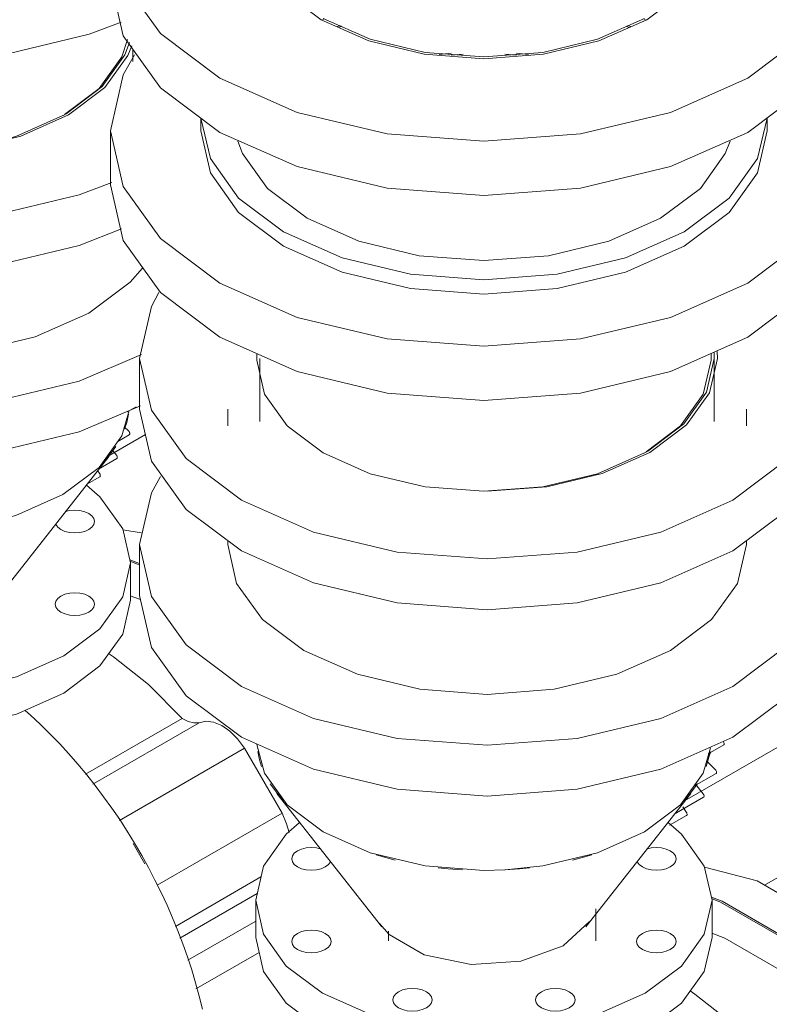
# Model space of a CAD drawing. Header units: metres. Extents: x -54598 to 1827199, y -329446 to -256744.
# Tile 238 of 256: x 197782 to 198143, y -304614 to -304140. Entities that reach past the tile are written whole.
import ezdxf

# ---------------------------------------------------------------- set-up
doc = ezdxf.new("R2010")
doc.units = ezdxf.units.M
for name, color, linetype, lineweight in [('A-GENM', 13, 'Continuous', 20), ('M-EQPM', 7, 'Continuous', 20), ('P-PIPE', 7, 'Continuous', 20)]:
    doc.layers.add(name, color=color, linetype=linetype, lineweight=lineweight)

# ---------------------------------------------------------------- blocks, each defined once
blk = doc.blocks.new('ìáß_ß_Stratos_GIGA_Wilo - Stratos GIGA 100_3-33_22-669461-aks33')
at = {"layer": 'A-GENM', "color": 1}
blk.add_polyline3d([(20235.65, -9578.73, 0), (20237.94, -9580.26, 0), (20254.95, -9593.62, 0), (20271.17, -9609.97, 0)], dxfattribs=at)
at = {"layer": 'M-EQPM', "color": 1}
for p, q in [((20397.71, -9454.89), (20271.56, -9527.72)), ((20062.26, -9516.51), (20061.31, -9517.83)), ((20026.23, -9534.97), (20026.23, -9552.94)), ((20246.23, -9552.94), (20246.23, -9534.97)), ((20190.23, -9554.59), (20190.23, -9539.07)), ((20090.23, -9549.86), (20090.23, -9554.59))]:
    blk.add_line(p, q, dxfattribs=at)
for points in [[(20214.02, -9579.88, 0), (20231.5, -9566.73, 0), (20242.49, -9551.41, 0), (20246.23, -9534.97, 0), (20242.49, -9518.54, 0), (20231.5, -9503.22, 0), (20225.01, -9497.48, 0)], [(20047.24, -9497.66, 0), (20040.97, -9503.22, 0), (20029.98, -9518.54, 0), (20026.23, -9534.97, 0), (20029.98, -9551.41, 0), (20040.97, -9566.73, 0), (20058.45, -9579.88, 0), (20081.23, -9589.97, 0), (20107.76, -9596.32, 0), (20136.23, -9598.48, 0), (20164.7, -9596.32, 0), (20191.23, -9589.97, 0), (20214.02, -9579.88, 0)], [(20044.86, -9512.35, 0), (20046.37, -9511.21, 0), (20048.34, -9510.34, 0), (20050.63, -9509.79, 0), (20053.09, -9509.6, 0), (20055.54, -9509.79, 0), (20057.84, -9510.34, 0)], [(20214.73, -9510.31, 0), (20216.92, -9509.79, 0), (20219.38, -9509.6, 0), (20221.84, -9509.79, 0), (20224.13, -9510.34, 0), (20226.1, -9511.21, 0), (20227.61, -9512.35, 0), (20228.56, -9513.67, 0), (20228.88, -9515.09, 0), (20228.56, -9516.51, 0), (20227.61, -9517.83, 0)], [(20061.31, -9517.83, 0), (20059.8, -9518.97, 0), (20057.84, -9519.84, 0), (20055.54, -9520.39, 0), (20053.09, -9520.57, 0), (20050.63, -9520.39, 0), (20048.34, -9519.84, 0), (20046.37, -9518.97, 0), (20044.86, -9517.83, 0), (20043.91, -9516.51, 0), (20043.59, -9515.09, 0), (20043.91, -9513.67, 0), (20044.86, -9512.35, 0)], [(20227.61, -9517.83, 0), (20226.1, -9518.97, 0), (20224.13, -9519.84, 0), (20221.84, -9520.39, 0), (20219.38, -9520.57, 0), (20216.92, -9520.39, 0), (20214.63, -9519.84, 0), (20212.67, -9518.97, 0), (20211.16, -9517.83, 0), (20210.21, -9516.51, 0)], [(20242.56, -9519.05, 0), (20268.04, -9525.69, 0), (20298.23, -9543.12, 0), (20327.2, -9569.66, 0), (20352.59, -9603.17, 0), (20372.36, -9640.93, 0), (20384.9, -9679.88, 0), (20389.2, -9716.87, 0)], [(20371.52, -9727.08, 0), (20367.23, -9690.09, 0), (20354.69, -9651.14, 0), (20334.92, -9613.38, 0), (20309.52, -9579.87, 0), (20280.55, -9553.33, 0), (20250.36, -9535.9, 0), (20245.89, -9534.17, 0)], [(20371.52, -9727.08, 0), (20367.23, -9690.09, 0), (20354.69, -9651.14, 0), (20334.92, -9613.38, 0), (20309.52, -9579.87, 0), (20280.55, -9553.33, 0), (20250.36, -9535.9, 0), (20245.89, -9534.17, 0)], [(20245.96, -9533.54, 0), (20251.07, -9535.49, 0), (20281.26, -9552.92, 0), (20310.23, -9579.46, 0), (20335.62, -9612.97, 0), (20355.39, -9650.73, 0), (20367.93, -9689.68, 0), (20372.23, -9726.67, 0)], [(20044.86, -9552.12, 0), (20046.37, -9550.98, 0), (20048.34, -9550.11, 0), (20050.63, -9549.56, 0), (20053.09, -9549.37, 0), (20055.54, -9549.56, 0), (20057.84, -9550.11, 0), (20059.8, -9550.98, 0), (20061.31, -9552.12, 0), (20062.26, -9553.44, 0), (20062.59, -9554.86, 0), (20062.26, -9556.28, 0), (20061.31, -9557.6, 0)], [(20211.16, -9552.12, 0), (20212.67, -9550.98, 0), (20214.63, -9550.11, 0), (20216.92, -9549.56, 0), (20219.38, -9549.37, 0), (20221.84, -9549.56, 0), (20224.13, -9550.11, 0), (20226.1, -9550.98, 0), (20227.61, -9552.12, 0), (20228.56, -9553.44, 0), (20228.88, -9554.86, 0), (20228.56, -9556.28, 0), (20227.61, -9557.6, 0)], [(20214.02, -9597.84, 0), (20191.23, -9607.94, 0), (20164.7, -9614.28, 0), (20136.23, -9616.45, 0), (20107.76, -9614.28, 0), (20081.23, -9607.94, 0), (20058.45, -9597.84, 0), (20040.97, -9584.69, 0), (20029.98, -9569.37, 0), (20026.23, -9552.94, 0)], [(20048.11, -9559.53, 0), (20046.37, -9558.74, 0), (20044.86, -9557.6, 0), (20043.91, -9556.28, 0), (20043.59, -9554.86, 0), (20043.91, -9553.44, 0), (20044.86, -9552.12, 0)], [(20227.61, -9557.6, 0), (20226.1, -9558.74, 0), (20224.13, -9559.61, 0), (20221.84, -9560.16, 0), (20219.38, -9560.34, 0), (20216.92, -9560.16, 0), (20214.63, -9559.61, 0), (20212.67, -9558.74, 0), (20211.16, -9557.6, 0), (20210.21, -9556.28, 0), (20209.88, -9554.86, 0), (20210.21, -9553.44, 0), (20211.16, -9552.12, 0)], [(20246.23, -9552.94, 0), (20242.49, -9569.37, 0), (20231.5, -9584.69, 0), (20214.02, -9597.84, 0)], [(20357.38, -9718.91, 0), (20353.66, -9686.86, 0), (20342.79, -9653.1, 0), (20325.65, -9620.38, 0), (20303.64, -9591.33, 0), (20278.54, -9568.33, 0), (20252.38, -9553.22, 0), (20246.09, -9550.9, 0)], [(20061.31, -9557.6, 0), (20059.8, -9558.74, 0), (20057.84, -9559.61, 0), (20055.54, -9560.16, 0), (20053.09, -9560.34, 0), (20050.63, -9560.16, 0), (20048.34, -9559.61, 0)], [(20106.54, -9587.73, 0), (20104.25, -9588.28, 0), (20101.79, -9588.47, 0), (20099.33, -9588.28, 0), (20097.04, -9587.73, 0), (20095.08, -9586.86, 0), (20093.57, -9585.72, 0), (20092.62, -9584.4, 0), (20092.29, -9582.98, 0), (20092.62, -9581.56, 0), (20093.57, -9580.24, 0), (20095.08, -9579.1, 0), (20097.04, -9578.23, 0)], [(20097.04, -9578.23, 0), (20099.33, -9577.68, 0), (20101.79, -9577.5, 0), (20104.25, -9577.68, 0), (20106.54, -9578.23, 0), (20108.51, -9579.1, 0), (20110.02, -9580.24, 0), (20110.97, -9581.56, 0), (20111.29, -9582.98, 0), (20110.97, -9584.4, 0), (20110.02, -9585.72, 0), (20108.51, -9586.86, 0), (20106.54, -9587.73, 0)], [(20175.43, -9587.73, 0), (20173.13, -9588.28, 0), (20170.68, -9588.47, 0), (20168.22, -9588.28, 0), (20165.93, -9587.73, 0), (20163.96, -9586.86, 0), (20162.45, -9585.72, 0), (20161.5, -9584.4, 0), (20161.18, -9582.98, 0), (20161.5, -9581.56, 0), (20162.45, -9580.24, 0), (20163.96, -9579.1, 0), (20165.93, -9578.23, 0)], [(20165.93, -9578.23, 0), (20168.22, -9577.68, 0), (20170.68, -9577.5, 0), (20173.13, -9577.68, 0), (20175.43, -9578.23, 0), (20177.39, -9579.1, 0), (20178.9, -9580.24, 0), (20179.85, -9581.56, 0), (20180.18, -9582.98, 0), (20179.85, -9584.4, 0), (20178.9, -9585.72, 0), (20177.39, -9586.86, 0), (20175.43, -9587.73, 0)]]:
    blk.add_polyline3d(points, dxfattribs=at)
blk = doc.blocks.new('ADSK_СтальСварка_Переход_ГОСТ173781 - Исполнение 2-669462-aks33')
at = {"layer": 'P-PIPE', "color": 1}
for p, q in [((20036.51, -9483.52), (20087.06, -9547.85)), ((20185.41, -9547.85), (20235.95, -9483.52)), ((20187.2, -9545.27), (20174.42, -9557.02))]:
    blk.add_line(p, q, dxfattribs=at)
for points in [[(20027.22, -9463.33, 0), (20028.08, -9467.3, 0), (20029.11, -9470.5, 0)], [(20243.36, -9470.5, 0), (20244.39, -9467.3, 0), (20245.25, -9463.33, 0)], [(20033.24, -9478.87, 0), (20038.67, -9486.11, 0), (20039.87, -9487.43, 0)], [(20232.6, -9487.43, 0), (20233.8, -9486.11, 0), (20239.23, -9478.87, 0)], [(20084.24, -9513.04, 0), (20086.52, -9513.74, 0), (20093.47, -9515.61, 0)], [(20179, -9515.61, 0), (20185.95, -9513.74, 0), (20188.23, -9513.04, 0)], [(20114.23, -9519.34, 0), (20119.1, -9519.85, 0), (20125.97, -9520.35, 0)], [(20146.37, -9520.36, 0), (20153.36, -9519.85, 0), (20158.24, -9519.34, 0)], [(20174.42, -9557.02, 0), (20154.07, -9564.4, 0), (20130.19, -9565.95, 0), (20107.5, -9561.37, 0), (20090.51, -9551.56, 0), (20085.91, -9546.28, 0)]]:
    blk.add_polyline3d(points, dxfattribs=at)
blk = doc.blocks.new('Tecofi_DI6240_ Компенсатор металлический фланцевый - Компенсатор металлический фланцевый_DI 6240-V248-aks33')
at = {"layer": 'P-PIPE', "color": 10, "lineweight": 9}
for p, q in [((20028.29, -9273.78), (20028.29, -9304.23)), ((20247.29, -9304.23), (20247.29, -9273.78)), ((20012.79, -9298.27), (20012.79, -9306.31)), ((20262.79, -9306.31), (20262.79, -9298.27)), ((20213.78, -9319.29), (20215.22, -9318.48)), ((20012.79, -9361.72), (20012.79, -9363.59)), ((20262.79, -9363.59), (20262.79, -9361.72))]:
    blk.add_line(p, q, dxfattribs=at)
for points in [[(20215.22, -9318.48, 0), (20232.62, -9305.39, 0), (20243.56, -9290.14, 0), (20247.29, -9273.78, 0), (20247.19, -9271.08, 0)], [(20226.18, -9414.62, 0), (20200.29, -9426.09, 0), (20170.14, -9433.3, 0), (20137.79, -9435.76, 0), (20105.44, -9433.3, 0), (20075.29, -9426.09, 0), (20049.4, -9414.62, 0), (20029.54, -9399.68, 0), (20017.05, -9382.27, 0), (20012.79, -9363.59, 0)], [(20262.79, -9363.59, 0), (20258.53, -9382.27, 0), (20246.04, -9399.68, 0), (20226.18, -9414.62, 0)]]:
    blk.add_polyline3d(points, dxfattribs=at)
blk = doc.blocks.new('VM_Фланец_ГОСТ 332591 - VM_Фланец_ГОСТ 33259-2015 2-V249-aks33')
at = {"layer": 'P-PIPE'}
for p, q in [((19970.29, -9363.59), (19970.29, -9388.09)), ((20305.29, -9388.09), (20305.29, -9363.59))]:
    blk.add_line(p, q, dxfattribs=at)
for points in [[(19980.3, -9330.69, 0), (19976, -9338.56, 0), (19970.29, -9363.59, 0), (19976, -9388.62, 0), (19992.73, -9411.94, 0), (20019.35, -9431.97, 0), (20054.04, -9447.34, 0), (20094.44, -9457, 0), (20137.79, -9460.3, 0), (20181.14, -9457, 0), (20221.54, -9447.34, 0), (20256.23, -9431.97, 0)], [(20256.23, -9431.97, 0), (20282.85, -9411.94, 0), (20299.58, -9388.62, 0), (20305.29, -9363.59, 0), (20299.58, -9338.56, 0), (20295.28, -9330.69, 0)], [(20256.23, -9456.47, 0), (20221.54, -9471.84, 0), (20181.14, -9481.5, 0), (20137.79, -9484.79, 0), (20094.44, -9481.5, 0), (20054.04, -9471.84, 0), (20019.35, -9456.47, 0), (19992.73, -9436.44, 0), (19976, -9413.12, 0), (19970.29, -9388.09, 0)], [(20305.29, -9388.09, 0), (20299.58, -9413.12, 0), (20282.85, -9436.44, 0), (20256.23, -9456.47, 0)]]:
    blk.add_polyline3d(points, dxfattribs=at)
blk = doc.blocks.new('VM_Фланец_ГОСТ 332591 - VM_Фланец_ГОСТ 33259-2015 2-V250-aks33')
at = {"layer": 'P-PIPE'}
for p, q in [((19970.29, -9273.78), (19970.29, -9298.27)), ((20305.29, -9298.27), (20305.29, -9273.78))]:
    blk.add_line(p, q, dxfattribs=at)
for points in [[(20256.23, -9342.16, 0), (20282.85, -9322.13, 0), (20299.58, -9298.81, 0), (20305.29, -9273.78, 0), (20299.58, -9248.75, 0), (20294.7, -9239.97, 0)], [(19979.54, -9242.1, 0), (19976, -9248.75, 0), (19970.29, -9273.78, 0), (19976, -9298.81, 0), (19992.73, -9322.13, 0), (20019.35, -9342.16, 0), (20054.04, -9357.53, 0), (20094.44, -9367.19, 0), (20137.79, -9370.48, 0), (20181.14, -9367.19, 0), (20221.54, -9357.53, 0), (20256.23, -9342.16, 0)], [(20248.64, -9270.48, 0), (20248.79, -9273.78, 0), (20245.01, -9290.36, 0), (20233.92, -9305.82, 0), (20216.28, -9319.09, 0)], [(20256.23, -9366.65, 0), (20221.54, -9382.02, 0), (20181.14, -9391.68, 0), (20137.79, -9394.98, 0), (20094.44, -9391.68, 0), (20054.04, -9382.02, 0), (20019.35, -9366.65, 0), (19992.73, -9346.62, 0), (19976, -9323.3, 0), (19970.29, -9298.27, 0)], [(20305.29, -9298.27, 0), (20299.58, -9323.3, 0), (20282.85, -9346.62, 0), (20256.23, -9366.65, 0)], [(20216.28, -9319.09, 0), (20193.29, -9329.28, 0), (20166.52, -9335.68, 0), (20137.79, -9337.86, 0)]]:
    blk.add_polyline3d(points, dxfattribs=at)
blk = doc.blocks.new('Tecofi_CB4450_Клапан обратный межфланцевый - Клапан обратный двухстворчатый межфланцевый_CB 4450-669468-aks33')
at = {"layer": 'P-PIPE', "color": 1}
for p, q in [((19970.36, -9010.14), (19969.35, -9008.34)), ((19970.85, -9007.68), (19971.77, -9009.32)), ((19959.41, -9051.31), (19959.41, -9012.75)), ((19960.82, -9012.12), (19960.82, -9045.11)), ((19967.08, -9009.35), (19970.36, -9013.26)), ((19970.36, -9010.14), (19971.77, -9009.32)), ((19970.36, -9013.26), (19970.36, -9010.14)), ((19971.77, -9012.44), (19970.36, -9010.75)), ((19971.77, -9012.44), (19970.36, -9013.26)), ((19971.77, -9009.32), (19971.77, -9012.44)), ((19955.83, -9014.33), (19955.83, -9059.87)), ((20028.53, -9080.57), (20029.38, -9078.93)), ((20029.38, -9078.93), (20028.53, -9080.57)), ((20243.09, -9078.93), (20243.94, -9080.57)), ((20243.94, -9080.57), (20243.09, -9078.93)), ((19999.73, -9091.36), (19999.73, -9098.3)), ((20272.73, -9098.3), (20272.73, -9091.36)), ((20059.35, -9110.07), (20058.21, -9110.7)), ((20058.21, -9110.7), (20059.35, -9110.07)), ((20214.29, -9110.72), (20213.18, -9110.1)), ((20213.18, -9110.1), (20214.29, -9110.72)), ((20066.9, -9113.26), (20065.69, -9113.81)), ((20206.89, -9113.86), (20205.68, -9113.3)), ((19999.73, -9157.91), (19999.73, -9164.03)), ((20272.73, -9164.03), (20272.73, -9157.91))]:
    blk.add_line(p, q, dxfattribs=at)
for points in [[(19999.75, -9158.08, 0), (20004.39, -9177.48, 0), (20018.02, -9196.49, 0), (20039.71, -9212.81, 0), (20067.98, -9225.34, 0), (20100.91, -9233.21, 0), (20136.23, -9235.89, 0), (20171.56, -9233.21, 0), (20204.48, -9225.34, 0), (20232.75, -9212.81, 0)], [(20232.75, -9212.81, 0), (20254.45, -9196.49, 0), (20268.08, -9177.48, 0), (20272.72, -9158.08, 0)], [(20232.75, -9219.75, 0), (20204.48, -9232.28, 0), (20171.56, -9240.15, 0), (20136.23, -9242.84, 0), (20100.91, -9240.15, 0), (20067.98, -9232.28, 0), (20039.71, -9219.75, 0), (20018.02, -9203.43, 0), (20004.39, -9184.42, 0), (19999.73, -9164.03, 0)], [(20272.73, -9164.03, 0), (20268.08, -9184.42, 0), (20254.45, -9203.43, 0), (20232.75, -9219.75, 0)], [(20221.44, -9206.28, 0), (20196.48, -9217.34, 0), (20167.42, -9224.29, 0), (20136.23, -9226.66, 0), (20105.05, -9224.29, 0), (20075.98, -9217.34, 0), (20051.03, -9206.28, 0), (20031.88, -9191.87, 0), (20019.84, -9175.09, 0), (20017.57, -9169.15, 0)], [(20254.9, -9169.15, 0), (20252.63, -9175.09, 0), (20240.59, -9191.87, 0), (20221.44, -9206.28, 0)]]:
    blk.add_polyline3d(points, dxfattribs=at)
blk = doc.blocks.new('VM_Фланец_ГОСТ 332591 - VM_Фланец_ГОСТ 33259-2015-669472-aks33')
at = {"layer": 'P-PIPE'}
for p, q in [((19956.23, -9065.23), (19956.23, -9091.36)), ((20316.23, -9091.36), (20316.23, -9065.23)), ((20028.91, -9075), (20027.6, -9078.22)), ((20244.87, -9078.22), (20243.56, -9075))]:
    blk.add_line(p, q, dxfattribs=at)
for points in [[(19983.34, -9010.39, 0), (19980.35, -9013.27, 0), (19962.37, -9038.33, 0), (19956.23, -9065.23, 0), (19962.37, -9092.13, 0), (19980.35, -9117.19, 0), (20008.96, -9138.72, 0), (20046.23, -9155.23, 0), (20089.65, -9165.61, 0), (20136.23, -9169.15, 0), (20182.82, -9165.61, 0), (20226.23, -9155.23, 0), (20263.51, -9138.72, 0)], [(20263.51, -9138.72, 0), (20292.12, -9117.19, 0), (20310.1, -9092.13, 0), (20316.23, -9065.23, 0), (20310.1, -9038.33, 0), (20292.12, -9013.27, 0), (20289.12, -9010.38, 0)], [(20214.72, -9110.55, 0), (20191.73, -9120.73, 0), (20164.96, -9127.13, 0), (20136.23, -9129.32, 0), (20107.51, -9127.13, 0), (20080.73, -9120.73, 0), (20057.75, -9110.55, 0), (20040.11, -9097.27, 0), (20029.02, -9081.82, 0), (20025.23, -9065.23, 0), (20025.84, -9058.6, 0)], [(20246.63, -9058.6, 0), (20247.23, -9065.23, 0), (20243.45, -9081.82, 0), (20232.36, -9097.27, 0), (20214.72, -9110.55, 0)], [(20263.51, -9164.84, 0), (20226.23, -9181.36, 0), (20182.82, -9191.74, 0), (20136.23, -9195.28, 0), (20089.65, -9191.74, 0), (20046.23, -9181.36, 0), (20008.96, -9164.84, 0), (19980.35, -9143.32, 0), (19962.37, -9118.26, 0), (19956.23, -9091.36, 0)], [(20316.23, -9091.36, 0), (20310.1, -9118.26, 0), (20292.12, -9143.32, 0), (20263.51, -9164.84, 0)]]:
    blk.add_polyline3d(points, dxfattribs=at)
blk = doc.blocks.new('VM_Фланец_ГОСТ 332591 - VM_Фланец_ГОСТ 33259-2015-V251-aks33')
at = {"layer": 'P-PIPE'}
for p, q in [((20066.51, -9114.17), (20067.71, -9113.62)), ((20204.86, -9113.67), (20206.08, -9114.22)), ((20120.43, -9126.73), (20114.73, -9127.29)), ((20157.74, -9127.29), (20152.03, -9126.73)), ((19956.23, -9164.03), (19956.23, -9190.15)), ((20316.23, -9190.15), (20316.23, -9164.03))]:
    blk.add_line(p, q, dxfattribs=at)
for points in [[(19967.8, -9127.4, 0), (19962.37, -9137.13, 0), (19956.23, -9164.03, 0), (19962.37, -9190.92, 0), (19980.35, -9215.99, 0), (20008.96, -9237.51, 0), (20046.23, -9254.03, 0), (20089.65, -9264.41, 0), (20136.23, -9267.95, 0), (20182.82, -9264.41, 0), (20226.23, -9254.03, 0), (20263.51, -9237.51, 0)], [(20263.51, -9237.51, 0), (20292.12, -9215.99, 0), (20310.1, -9190.92, 0), (20316.23, -9164.03, 0), (20310.1, -9137.13, 0), (20304.67, -9127.4, 0)], [(20263.51, -9263.64, 0), (20226.23, -9280.15, 0), (20182.82, -9290.54, 0), (20136.23, -9294.08, 0), (20089.65, -9290.54, 0), (20046.23, -9280.15, 0), (20008.96, -9263.64, 0), (19980.35, -9242.12, 0), (19962.37, -9217.05, 0), (19956.23, -9190.15, 0)], [(20316.23, -9190.15, 0), (20310.1, -9217.05, 0), (20292.12, -9242.12, 0), (20263.51, -9263.64, 0)]]:
    blk.add_polyline3d(points, dxfattribs=at)
blk = doc.blocks.new('ìáß_ß_Stratos_GIGA_Wilo - Stratos GIGA 100_3-33_22-V258-aks33')
at = {"layer": 'A-GENM', "color": 1}
for p, q in [((19944.23, -9474.25), (19990.84, -9447.34)), ((19998.98, -9449.51), (19947.79, -9479.07)), ((19960.61, -9496.49), (20020.85, -9461.71)), ((20020.85, -9461.71), (20038.93, -9493.02)), ((20038.93, -9493.02), (19978.67, -9527.81)), ((19987.55, -9547.59), (20028.79, -9523.78)), ((19989.63, -9553.32), (20026.97, -9531.77)), ((20026.23, -9545.05), (19993.49, -9563.96)), ((19997.43, -9577.73), (20027.88, -9560.15))]:
    blk.add_line(p, q, dxfattribs=at)
for points in [[(19955.32, -9416.1, 0), (19957.62, -9417.62, 0), (19974.62, -9430.98, 0), (19990.84, -9447.34, 0)], [(20000.55, -9587.58, 0), (19999.01, -9581.23, 0), (19997.3, -9574.89, 0), (19995.41, -9568.56, 0), (19993.35, -9562.26, 0), (19991.13, -9555.99, 0), (19988.75, -9549.75, 0), (19986.21, -9543.55, 0), (19983.52, -9537.4, 0), (19980.68, -9531.3, 0), (19977.69, -9525.26, 0), (19974.56, -9519.28, 0), (19971.28, -9513.37, 0), (19967.88, -9507.54, 0), (19964.34, -9501.79, 0), (19960.67, -9496.13, 0), (19956.87, -9490.57, 0), (19952.95, -9485.1, 0), (19948.92, -9479.74, 0), (19944.77, -9474.5, 0), (19940.5, -9469.37, 0), (19936.13, -9464.37, 0), (19931.66, -9459.5, 0), (19927.07, -9454.77, 0), (19922.39, -9450.18, 0), (19917.61, -9445.74, 0), (19915.04, -9443.47, 0)], [(19990.84, -9447.34, 0), (19993.68, -9448.77, 0), (19996.43, -9449.51, 0), (19998.98, -9449.51, 0)], [(19998.98, -9449.51, 0), (20002.22, -9448.73, 0), (20005.91, -9449.17, 0), (20009.85, -9450.82, 0), (20013.8, -9453.57, 0), (20017.54, -9457.27, 0), (20020.85, -9461.71, 0)], [(20038.93, -9493.02, 0), (20041.13, -9498.12, 0), (20042.3, -9502.29, 0)], [(19967.22, -9507.72, 0), (19969.78, -9512.09, 0), (19972.79, -9517.39, 0)]]:
    blk.add_polyline3d(points, dxfattribs=at)
at = {"layer": 'M-EQPM', "color": 1}
for p, q in [((19962.24, -9356.42), (19970.99, -9357.82)), ((19970.04, -9373.26), (19965.56, -9371.54)), ((19970.04, -9373.26), (19965.56, -9371.54)), ((19965.64, -9370.91), (19970.28, -9372.67)), ((19965.91, -9390.3), (19965.91, -9372.34)), ((19970.76, -9390.07), (19965.77, -9388.27)), ((20232.96, -9487.14), (20289.39, -9454.56)), ((20244.39, -9464.44), (20251.85, -9460.13)), ((20244.75, -9466.09), (20245.47, -9463.74)), ((20243.74, -9468.03), (20247.85, -9472.13)), ((20237.47, -9480.09), (20248.16, -9473.92)), ((20238.2, -9479.07), (20241.95, -9483.73)), ((20227.92, -9493.58), (20242.13, -9485.37)), ((20232.19, -9490.06), (20233.88, -9492.67)), ((20225.74, -9498.88), (20233.94, -9494.15))]:
    blk.add_line(p, q, dxfattribs=at)
for points in [[(19766.91, -9335.02, 0), (19760.65, -9340.59, 0), (19749.66, -9355.9, 0), (19745.91, -9372.34, 0), (19749.66, -9388.78, 0), (19760.65, -9404.1, 0), (19778.13, -9417.25, 0), (19800.91, -9427.34, 0), (19827.44, -9433.69, 0), (19855.91, -9435.85, 0), (19884.38, -9433.69, 0), (19910.91, -9427.34, 0), (19933.69, -9417.25, 0)], [(19933.69, -9417.25, 0), (19951.17, -9404.1, 0), (19962.16, -9388.78, 0), (19965.91, -9372.34, 0), (19962.16, -9355.9, 0), (19951.17, -9340.59, 0), (19944.68, -9334.85, 0)], [(19934.4, -9347.68, 0), (19936.6, -9347.16, 0), (19939.06, -9346.97, 0), (19941.52, -9347.16, 0), (19943.81, -9347.71, 0), (19945.78, -9348.58, 0), (19947.29, -9349.71, 0), (19948.23, -9351.04, 0), (19948.56, -9352.46, 0), (19948.23, -9353.88, 0), (19947.29, -9355.2, 0)], [(19947.29, -9355.2, 0), (19945.78, -9356.34, 0), (19943.81, -9357.21, 0), (19941.52, -9357.75, 0), (19939.06, -9357.94, 0), (19936.6, -9357.75, 0), (19934.31, -9357.21, 0), (19932.34, -9356.34, 0), (19930.83, -9355.2, 0), (19929.88, -9353.88, 0)], [(19930.83, -9389.48, 0), (19932.34, -9388.35, 0), (19934.31, -9387.48, 0), (19936.6, -9386.93, 0), (19939.06, -9386.74, 0), (19941.52, -9386.93, 0), (19943.81, -9387.48, 0), (19945.78, -9388.35, 0), (19947.29, -9389.48, 0), (19948.23, -9390.81, 0), (19948.56, -9392.23, 0), (19948.23, -9393.65, 0), (19947.29, -9394.97, 0)], [(19933.69, -9435.21, 0), (19910.91, -9445.3, 0), (19884.38, -9451.65, 0), (19855.91, -9453.81, 0), (19827.44, -9451.65, 0), (19800.91, -9445.3, 0), (19778.13, -9435.21, 0), (19760.65, -9422.06, 0), (19749.66, -9406.74, 0), (19745.91, -9390.3, 0)], [(19947.29, -9394.97, 0), (19945.78, -9396.1, 0), (19943.81, -9396.98, 0), (19941.52, -9397.52, 0), (19939.06, -9397.71, 0), (19936.6, -9397.52, 0), (19934.31, -9396.98, 0), (19932.34, -9396.1, 0), (19930.83, -9394.97, 0), (19929.88, -9393.65, 0), (19929.56, -9392.23, 0), (19929.88, -9390.81, 0), (19930.83, -9389.48, 0)], [(19965.91, -9390.3, 0), (19962.16, -9406.74, 0), (19951.17, -9422.06, 0), (19933.69, -9435.21, 0)], [(20251.61, -9458.41, 0), (20251.8, -9458.66, 0), (20251.95, -9458.93, 0), (20252.05, -9459.22, 0), (20252.1, -9459.5, 0), (20252.09, -9459.75, 0), (20252.02, -9459.95, 0), (20251.9, -9460.1, 0)], [(20247.85, -9472.13, 0), (20248.04, -9472.36, 0), (20248.21, -9472.63, 0), (20248.33, -9472.91, 0), (20248.39, -9473.19, 0), (20248.4, -9473.45, 0), (20248.36, -9473.68, 0), (20248.25, -9473.84, 0), (20248.1, -9473.95, 0)], [(20241.95, -9483.73, 0), (20242.13, -9483.99, 0), (20242.26, -9484.27, 0), (20242.35, -9484.56, 0), (20242.37, -9484.83, 0), (20242.35, -9485.06, 0), (20242.26, -9485.25, 0), (20242.13, -9485.37, 0)], [(20233.88, -9492.67, 0), (20234.03, -9492.95, 0), (20234.14, -9493.24, 0), (20234.18, -9493.51, 0), (20234.17, -9493.76, 0), (20234.11, -9493.97, 0), (20233.99, -9494.11, 0)]]:
    blk.add_polyline3d(points, dxfattribs=at)
blk = doc.blocks.new('ADSK_СтальСварка_Переход_ГОСТ173781 - Исполнение 2-V259-aks33')
at = {"layer": 'P-PIPE', "color": 1}
for p, q in [((19756.19, -9320.89), (19806.73, -9385.22)), ((19905.09, -9385.22), (19955.63, -9320.89)), ((19777.91, -9339.15), (19778.48, -9339.48)), ((19906.88, -9382.64), (19894.09, -9394.39))]:
    blk.add_line(p, q, dxfattribs=at)
for points in [[(19746.89, -9300.7, 0), (19747.76, -9304.66, 0), (19748.78, -9307.87, 0)], [(19963.04, -9307.87, 0), (19964.06, -9304.66, 0), (19964.93, -9300.7, 0)], [(19752.91, -9316.24, 0), (19758.34, -9323.48, 0), (19759.54, -9324.79, 0)], [(19952.28, -9324.79, 0), (19953.47, -9323.48, 0), (19958.9, -9316.24, 0)], [(19803.91, -9350.41, 0), (19806.2, -9351.1, 0), (19813.15, -9352.97, 0)], [(19899.54, -9352.76, 0), (19905.62, -9351.1, 0), (19907.9, -9350.41, 0)], [(19833.9, -9356.7, 0), (19838.78, -9357.22, 0), (19845.64, -9357.72, 0)], [(19866.18, -9357.72, 0), (19873.04, -9357.22, 0), (19877.91, -9356.7, 0)], [(19894.09, -9394.39, 0), (19873.74, -9401.77, 0), (19849.86, -9403.32, 0), (19827.18, -9398.74, 0), (19810.19, -9388.93, 0), (19805.58, -9383.64, 0)]]:
    blk.add_polyline3d(points, dxfattribs=at)
blk = doc.blocks.new('Tecofi_DI6240_ Компенсатор металлический фланцевый - Компенсатор металлический фланцевый_DI 6240-V264-aks33')
at = {"layer": 'P-PIPE', "color": 10, "lineweight": 9}
for p, q in [((19747.96, -9111.14), (19747.96, -9141.59)), ((19966.96, -9130.72), (19966.96, -9124.66)), ((19732.46, -9135.64), (19732.46, -9143.68)), ((19933.46, -9156.66), (19934.89, -9155.85)), ((19732.46, -9199.09), (19732.46, -9200.96))]:
    blk.add_line(p, q, dxfattribs=at)
for points in [[(19934.89, -9155.85, 0), (19952.29, -9142.75, 0), (19963.23, -9127.51, 0), (19965.48, -9121.48, 0)], [(19945.85, -9251.99, 0), (19919.96, -9263.46, 0), (19889.82, -9270.67, 0), (19857.46, -9273.13, 0), (19825.11, -9270.67, 0), (19794.96, -9263.46, 0), (19769.08, -9251.99, 0), (19749.21, -9237.04, 0), (19736.72, -9219.64, 0), (19732.46, -9200.96, 0)], [(19971.63, -9230.33, 0), (19965.72, -9237.04, 0), (19945.85, -9251.99, 0)]]:
    blk.add_polyline3d(points, dxfattribs=at)
blk = doc.blocks.new('VM_Фланец_ГОСТ 332591 - VM_Фланец_ГОСТ 33259-2015 2-V265-aks33')
at = {"layer": 'P-PIPE'}
blk.add_line((19689.96, -9200.96), (19689.96, -9225.45), dxfattribs=at)
for points in [[(19699.97, -9168.05, 0), (19695.67, -9175.93, 0), (19689.96, -9200.96, 0), (19695.67, -9225.99, 0), (19712.41, -9249.31, 0), (19739.02, -9269.34, 0), (19773.71, -9284.71, 0), (19814.11, -9294.37, 0), (19857.46, -9297.67, 0), (19900.82, -9294.37, 0), (19941.21, -9284.71, 0), (19971.14, -9271.97, 0)], [(19970.68, -9296.71, 0), (19941.21, -9309.2, 0), (19900.82, -9318.87, 0), (19857.46, -9322.16, 0), (19814.11, -9318.87, 0), (19773.71, -9309.2, 0), (19739.02, -9293.84, 0), (19712.41, -9273.81, 0), (19695.67, -9250.48, 0), (19689.96, -9225.45, 0)]]:
    blk.add_polyline3d(points, dxfattribs=at)
blk = doc.blocks.new('VM_Фланец_ГОСТ 332591 - VM_Фланец_ГОСТ 33259-2015 2-V266-aks33')
at = {"layer": 'P-PIPE'}
blk.add_line((19689.96, -9111.14), (19689.96, -9135.64), dxfattribs=at)
for points in [[(19699.22, -9079.47, 0), (19695.67, -9086.12, 0), (19689.96, -9111.14, 0), (19695.67, -9136.17, 0), (19712.41, -9159.5, 0), (19739.02, -9179.53, 0), (19773.71, -9194.89, 0), (19814.11, -9204.56, 0), (19857.46, -9207.85, 0), (19900.82, -9204.56, 0), (19941.21, -9194.89, 0), (19956.94, -9188.94, 0)], [(19966.52, -9123.07, 0), (19964.68, -9127.73, 0), (19953.59, -9143.19, 0), (19935.95, -9156.46, 0)], [(19961.61, -9211.36, 0), (19941.21, -9219.39, 0), (19900.82, -9229.05, 0), (19857.46, -9232.35, 0), (19814.11, -9229.05, 0), (19773.71, -9219.39, 0), (19739.02, -9204.02, 0), (19712.41, -9183.99, 0), (19695.67, -9160.67, 0), (19689.96, -9135.64, 0)], [(19935.95, -9156.46, 0), (19912.96, -9166.64, 0), (19886.19, -9173.05, 0), (19857.46, -9175.23, 0)]]:
    blk.add_polyline3d(points, dxfattribs=at)
blk = doc.blocks.new('VM_Фланец_ГОСТ 332591 - VM_Фланец_ГОСТ 33259-2015-V269-aks33')
at = {"layer": 'P-PIPE'}
for p, q in [((19786.18, -8951.54), (19787.39, -8950.99)), ((19924.54, -8951.03), (19925.75, -8951.59)), ((19840.11, -8964.1), (19834.41, -8964.65)), ((19877.41, -8964.65), (19871.71, -8964.1)), ((19675.91, -9001.39), (19675.91, -9027.52))]:
    blk.add_line(p, q, dxfattribs=at)
for points in [[(19687.48, -8964.77, 0), (19682.04, -8974.5, 0), (19675.91, -9001.39, 0), (19682.04, -9028.29, 0), (19700.02, -9053.36, 0), (19728.63, -9074.88, 0), (19765.91, -9091.39, 0), (19809.32, -9101.78, 0), (19855.91, -9105.32, 0), (19902.5, -9101.78, 0), (19945.91, -9091.39, 0), (19956.85, -9087.43, 0)], [(19961.44, -9111.7, 0), (19945.91, -9117.52, 0), (19902.5, -9127.9, 0), (19855.91, -9131.45, 0), (19809.32, -9127.9, 0), (19765.91, -9117.52, 0), (19728.63, -9101.01, 0), (19700.02, -9079.48, 0), (19682.04, -9054.42, 0), (19675.91, -9027.52, 0)]]:
    blk.add_polyline3d(points, dxfattribs=at)
blk = doc.blocks.new('ìáß_ß_Stratos_GIGA_Wilo - Stratos GIGA 100_3-33_22-V276-aks33')
at = {"layer": 'M-EQPM', "color": 1}
for p, q in [((19964.32, -9299.54), (19968.59, -9297.08)), ((19962.9, -9306.73), (19965.01, -9308.83)), ((19954.79, -9321.15), (19973.1, -9310.57)), ((19959.74, -9313.84), (19965.32, -9310.62)), ((19956.94, -9317.74), (19959.11, -9320.43)), ((19950.47, -9327.16), (19959.28, -9322.08)), ((19944.81, -9334.48), (19951.1, -9330.85)), ((19950.06, -9327.86), (19951.04, -9329.38))]:
    blk.add_line(p, q, dxfattribs=at)
for points in [[(19965.01, -9308.83, 0), (19965.2, -9309.06, 0), (19965.37, -9309.33, 0), (19965.48, -9309.61, 0), (19965.55, -9309.89, 0), (19965.56, -9310.16, 0), (19965.51, -9310.38, 0), (19965.41, -9310.55, 0), (19965.26, -9310.65, 0)], [(19959.11, -9320.43, 0), (19959.28, -9320.69, 0), (19959.42, -9320.97, 0), (19959.5, -9321.26, 0), (19959.53, -9321.53, 0), (19959.5, -9321.76, 0), (19959.42, -9321.95, 0), (19959.28, -9322.08, 0)], [(19951.04, -9329.38, 0), (19951.19, -9329.65, 0), (19951.29, -9329.94, 0), (19951.34, -9330.21, 0), (19951.33, -9330.46, 0), (19951.27, -9330.67, 0), (19951.15, -9330.82, 0)]]:
    blk.add_polyline3d(points, dxfattribs=at)
blk = doc.blocks.new('asfdf')
at = {"layer": 'P-PIPE', "color": 1}
for p, q in [((433044.55, 81877.92), (433038.8, 81877.52)), ((433070.4, 81877.52), (433064.64, 81877.92)), ((432945.1, 81733.61), (432945.1, 81730.45)), ((433164.1, 81730.45), (433164.1, 81733.61))]:
    blk.add_line(p, q, dxfattribs=at)
for points in [[(433132.02, 81895.19, 0), (433109.35, 81885.14, 0), (433082.94, 81878.83, 0), (433054.6, 81876.67, 0), (433026.25, 81878.83, 0), (432999.85, 81885.14, 0), (432977.17, 81895.19, 0)], [(432882.88, 81885.08, 0), (432880.04, 81876.72, 0), (432869.1, 81861.47, 0), (432852.49, 81848.85, 0)], [(432851.7, 81848.38, 0), (432829.02, 81838.33, 0), (432802.61, 81832.02, 0), (432774.27, 81829.86, 0), (432745.93, 81832.02, 0), (432719.52, 81838.33, 0), (432696.84, 81848.38, 0)], [(432977.17, 81685.75, 0), (432959.77, 81698.84, 0), (432948.83, 81714.09, 0), (432945.1, 81730.45, 0)], [(433164.1, 81730.45, 0), (433160.36, 81714.09, 0), (433149.43, 81698.84, 0), (433132.82, 81686.21, 0)], [(432883.53, 81706.2, 0), (432880.04, 81693.99, 0), (432869.1, 81678.74, 0), (432851.7, 81665.65, 0)], [(433132.02, 81685.75, 0), (433109.35, 81675.7, 0), (433082.94, 81669.38, 0), (433054.6, 81667.23, 0), (433026.25, 81669.38, 0), (432999.85, 81675.7, 0), (432977.17, 81685.75, 0)], [(432851.7, 81665.65, 0), (432829.02, 81655.6, 0), (432802.61, 81649.28, 0), (432774.27, 81647.13, 0), (432745.93, 81649.28, 0), (432719.52, 81655.6, 0), (432696.84, 81665.65, 0)], [(432977.17, 81503.01, 0), (432959.77, 81516.11, 0), (432948.83, 81531.36, 0), (432945.19, 81545.11, 0)], [(433163.85, 81543.56, 0), (433160.36, 81531.36, 0), (433149.43, 81516.11, 0), (433132.02, 81503.01, 0)], [(433064.78, 81484.78, 0), (433054.6, 81484.5, 0), (433026.25, 81486.65, 0), (432999.85, 81492.97, 0), (432977.17, 81503.01, 0)], [(433132.02, 81503.01, 0), (433109.35, 81492.97, 0), (433082.94, 81486.65, 0), (433064.92, 81484.79, 0)]]:
    blk.add_polyline3d(points, dxfattribs=at)
at = {"layer": 'M-EQPM', "color": 1}
for name in ['ìáß_ß_Stratos_GIGA_Wilo - Stratos GIGA 100_3-33_22-V276-aks33', 'ìáß_ß_Stratos_GIGA_Wilo - Stratos GIGA 100_3-33_22-V258-aks33', 'ìáß_ß_Stratos_GIGA_Wilo - Stratos GIGA 100_3-33_22-669461-aks33']:
    blk.add_blockref(name, (412918.36, 91005.12), dxfattribs=at)
at = {"layer": 'P-PIPE'}
for name in ['VM_Фланец_ГОСТ 332591 - VM_Фланец_ГОСТ 33259-2015-V269-aks33', 'VM_Фланец_ГОСТ 332591 - VM_Фланец_ГОСТ 33259-2015-669472-aks33', 'VM_Фланец_ГОСТ 332591 - VM_Фланец_ГОСТ 33259-2015 2-V266-aks33', 'VM_Фланец_ГОСТ 332591 - VM_Фланец_ГОСТ 33259-2015-V251-aks33', 'VM_Фланец_ГОСТ 332591 - VM_Фланец_ГОСТ 33259-2015 2-V265-aks33', 'VM_Фланец_ГОСТ 332591 - VM_Фланец_ГОСТ 33259-2015 2-V250-aks33', 'VM_Фланец_ГОСТ 332591 - VM_Фланец_ГОСТ 33259-2015 2-V249-aks33']:
    blk.add_blockref(name, (412918.36, 91005.12), dxfattribs=at)
at = {"layer": 'P-PIPE', "color": 1}
for name in ['Tecofi_CB4450_Клапан обратный межфланцевый - Клапан обратный двухстворчатый межфланцевый_CB 4450-669468-aks33', 'Tecofi_DI6240_ Компенсатор металлический фланцевый - Компенсатор металлический фланцевый_DI 6240-V264-aks33', 'Tecofi_DI6240_ Компенсатор металлический фланцевый - Компенсатор металлический фланцевый_DI 6240-V248-aks33', 'ADSK_СтальСварка_Переход_ГОСТ173781 - Исполнение 2-V259-aks33', 'ADSK_СтальСварка_Переход_ГОСТ173781 - Исполнение 2-669462-aks33']:
    blk.add_blockref(name, (412918.36, 91005.12), dxfattribs=at)

msp = doc.modelspace()

# ---------------------------------------------------------------- block references
at = {"color": 5, "lineweight": 30}
msp.add_blockref('asfdf', (-235048.77, -386034.09), dxfattribs=at)

doc.saveas('drawing.dxf')
